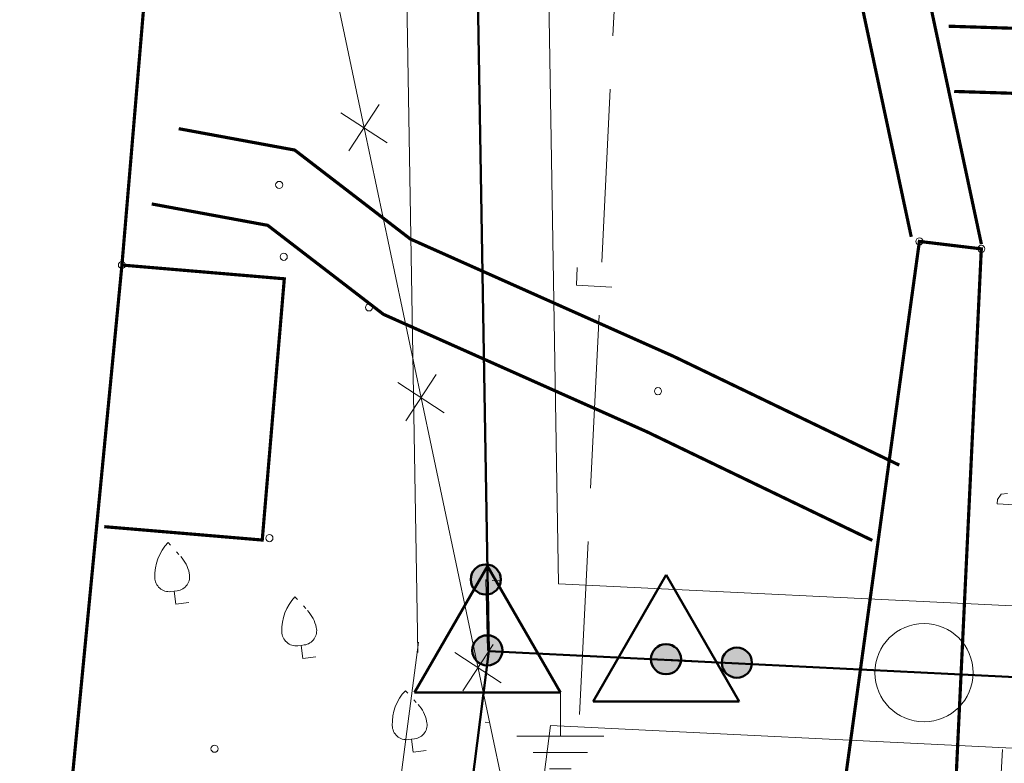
# Model space of a CAD drawing. Header units: millimetres. Extents: x 0 to 1188, y 0 to 841.
# Tile 25 of 76: x 118 to 174, y 688 to 730. Entities that reach past the tile are written whole.
import ezdxf

# ---------------------------------------------------------------- set-up
doc = ezdxf.new("R2010")
doc.units = ezdxf.units.MM
for name, pattern in [('K5LT32789', [0]), ('K5LT32797', [0]), ('K5LT32807', [2, 1, -1]), ('K5LT32809', [0]), ('K5LT32813', [0]), ('K5LT32815', [3.5, 2.5, -1]), ('K5LT32816', [3.2, 3, -0.2]), ('K5LT32817', [0.7, 0.2, -0.5]), ('K5LT32819', [0]), ('K5LT32824', [0]), ('K5LT32826', [1, 0.5, -0.5]), ('K5LT_BASIC', [0]), ('K5LT_THIN', [0]), ('K5LT_THIN_INCLUDED_TO_HATCHING', [0])]:
    doc.linetypes.add(name, pattern=pattern)
doc.layers.add('Системный слой', color=7, linetype='Continuous')
doc.styles.add('KDIMTEXTSTYLE', font='GOST_AU.SHX', dxfattribs={"width": 0.96, "oblique": 15, "height": 5})
doc.dimstyles.new('KDIMSTYLE (0.00)', dxfattribs={"dimtxt": 5, "dimasz": 1, "dimexe": 2, "dimexo": 0, "dimgap": 1, "dimtad": 1, "dimlfac": 500, "dimtxsty": 'KDIMTEXTSTYLE', "dimsah": 1, "dimcen": 0, "dimdle": 1, "dimadec": 0, "dimazin": 0, "dimtfac": 0.667, "dimtmove": 0, "dimatfit": 3, "dimfxl": 1, "dimtvp": 1, "dimtolj": 1, "dimtzin": 0, "dimarcsym": 0})

# ---------------------------------------------------------------- blocks, each defined once
blk = doc.blocks.new('U16')
at = {"layer": 'Системный слой', "color": 7, "linetype": 'K5LT32813', "lineweight": 18}
for p, q in [((134.206, 738.907), (137.417, 723.696)), ((138.267, 725.001), (136.566, 722.39)), ((136.111, 724.546), (138.723, 722.845)), ((137.417, 723.696), (140.628, 708.484)), ((141.478, 709.79), (139.777, 707.179)), ((139.322, 709.335), (141.933, 707.634)), ((140.628, 708.484), (147.049, 678.062)), ((144.689, 694.579), (142.988, 691.968)), ((142.533, 694.124), (145.144, 692.423))]:
    blk.add_line(p, q, dxfattribs=at)
blk = doc.blocks.new('U29')
at = {"layer": 'Системный слой', "color": 5, "linetype": 'K5LT32819', "lineweight": 18, "true_color": 0x0000ff}
for p, q in [((173.139, 702.743), (173.342, 703.05)), ((173.342, 703.05), (173.709, 703.081)), ((173.139, 702.743), (173.126, 702.497)), ((174.125, 702.446), (173.126, 702.497)), ((172.907, 678.764), (173.415, 688.65))]:
    blk.add_line(p, q, dxfattribs=at)
blk = doc.blocks.new('U34')
at = {"layer": 'Системный слой', "color": 1, "linetype": 'K5LT32809', "lineweight": 18, "true_color": 0xff0000}
for p, q in [((138.364, 819.336), (140.448, 694.124)), ((146.363, 819.469), (148.384, 698.001))]:
    blk.add_line(p, q, dxfattribs=at)
blk = doc.blocks.new('U37')
at = {"layer": 'Системный слой', "color": 1, "linetype": 'K5LT32809', "lineweight": 18, "true_color": 0xff0000}
for p, q in [((137.909, 674.885), (140.48, 694.705)), ((145.842, 673.856), (147.939, 690.014))]:
    blk.add_line(p, q, dxfattribs=at)
blk = doc.blocks.new('U38')
at = {"layer": 'Системный слой', "color": 1, "linetype": 'K5LT32809', "lineweight": 18, "true_color": 0xff0000}
for p, q in [((144.643, 698.185), (145.131, 698.161)), ((148.384, 698.001), (189.748, 695.97)), ((191.907, 695.864), (191.937, 695.862)), ((144.251, 690.195), (144.49, 690.183)), ((147.939, 690.014), (189.388, 687.978))]:
    blk.add_line(p, q, dxfattribs=at)
blk = doc.blocks.new('U145')
at = {"layer": 'Системный слой', "color": 7, "linetype": 'K5LT_BASIC', "lineweight": 50}
for p, q in [((144.37, 698.995), (140.252, 691.863)), ((148.487, 691.863), (144.37, 698.995)), ((140.252, 691.863), (148.487, 691.863))]:
    blk.add_line(p, q, dxfattribs=at)
blk = doc.blocks.new('U148')
at = {"layer": 'Системный слой'}
h = blk.add_hatch(color=7, dxfattribs=at)
h.paths.add_polyline_path([(144.284, 698.239), (143.898, 697.482), (143.945, 697.46), (143.994, 697.441), (144.043, 697.424), (144.094, 697.411), (144.145, 697.401), (144.196, 697.394), (144.249, 697.39), (144.301, 697.389), (144.353, 697.392), (144.405, 697.398), (144.456, 697.407), (144.507, 697.419), (144.557, 697.434), (144.605, 697.452), (144.653, 697.473), (144.699, 697.497), (144.744, 697.524), (144.787, 697.554), (144.828, 697.586), (144.867, 697.62), (144.904, 697.657), (144.939, 697.696), (144.971, 697.738), (145, 697.781), (145.027, 697.825), (145.051, 697.872), (145.072, 697.919), (145.09, 697.968), (145.105, 698.018), (145.117, 698.069), (145.126, 698.12), (145.132, 698.172), (145.134, 698.224), (145.134, 698.276), (145.13, 698.328), (145.123, 698.38), (145.113, 698.431), (145.099, 698.482), (145.083, 698.531), (145.063, 698.579), (145.041, 698.627), (145.016, 698.672), (144.988, 698.716), (144.957, 698.759), (144.924, 698.799), (144.889, 698.837), (144.851, 698.873), (144.811, 698.907), (144.769, 698.938), (144.725, 698.966), (144.68, 698.992), (144.674, 698.995)])
h.paths.add_polyline_path([(143.439, 698.15), (143.446, 698.099), (143.456, 698.048), (143.47, 697.997), (143.486, 697.948), (143.505, 697.899), (143.528, 697.852), (143.553, 697.806), (143.581, 697.762), (143.611, 697.72), (143.645, 697.68), (143.68, 697.642), (143.718, 697.606), (143.758, 697.572), (143.8, 697.541), (143.843, 697.513), (143.889, 697.487), (143.898, 697.482), (144.284, 698.239), (144.674, 698.995), (144.627, 699.017), (144.578, 699.037), (144.529, 699.053), (144.478, 699.067), (144.427, 699.077), (144.376, 699.084), (144.324, 699.088), (144.271, 699.089), (144.219, 699.087), (144.167, 699.081), (144.116, 699.072), (144.065, 699.061), (144.015, 699.046), (143.966, 699.028), (143.919, 699.007), (143.872, 698.983), (143.828, 698.956), (143.784, 698.927), (143.743, 698.895), (143.704, 698.86), (143.667, 698.824), (143.632, 698.785), (143.6, 698.744), (143.571, 698.701), (143.544, 698.656), (143.519, 698.61), (143.498, 698.562), (143.48, 698.513), (143.465, 698.463), (143.452, 698.413), (143.443, 698.361), (143.437, 698.31), (143.435, 698.258), (143.435, 698.205), (143.439, 698.153)])
at = {"layer": 'Системный слой', "color": 7, "linetype": 'K5LT_THIN', "lineweight": 18}
blk.add_line((144.37, 694.24), (144.284, 698.239), dxfattribs=at)
at = {"layer": 'Системный слой', "color": 7, "linetype": 'K5LT_BASIC', "lineweight": 50}
blk.add_circle((144.284, 698.239), 0.85, dxfattribs=at)
blk = doc.blocks.new('U147')
at = {"layer": 'Системный слой'}
blk.add_blockref('U148', (0, 0), dxfattribs=at)
blk = doc.blocks.new('U146')
at = {"layer": 'Системный слой'}
h = blk.add_hatch(color=7, dxfattribs=at)
h.paths.add_polyline_path([(144.37, 694.24), (143.553, 694.006), (143.569, 693.956), (143.587, 693.907), (143.609, 693.86), (143.634, 693.814), (143.662, 693.77), (143.692, 693.727), (143.725, 693.687), (143.76, 693.648), (143.797, 693.612), (143.837, 693.578), (143.878, 693.547), (143.922, 693.518), (143.967, 693.492), (144.014, 693.468), (144.062, 693.448), (144.111, 693.431), (144.161, 693.416), (144.212, 693.405), (144.263, 693.397), (144.315, 693.392), (144.367, 693.39), (144.42, 693.392), (144.471, 693.396), (144.523, 693.404), (144.574, 693.415), (144.624, 693.429), (144.673, 693.446), (144.722, 693.467), (144.768, 693.49), (144.814, 693.515), (144.857, 693.544), (144.899, 693.575), (144.939, 693.609), (144.976, 693.645), (145.012, 693.683), (145.045, 693.724), (145.075, 693.766), (145.103, 693.81), (145.128, 693.856), (145.15, 693.903), (145.169, 693.952), (145.185, 694.001), (145.198, 694.052), (145.208, 694.103), (145.215, 694.155), (145.219, 694.207), (145.219, 694.259), (145.217, 694.311), (145.211, 694.363), (145.202, 694.414), (145.189, 694.465), (145.187, 694.472)])
h.paths.add_polyline_path([(143.728, 694.797), (143.695, 694.757), (143.664, 694.714), (143.636, 694.67), (143.611, 694.625), (143.589, 694.577), (143.57, 694.529), (143.554, 694.479), (143.541, 694.429), (143.531, 694.378), (143.524, 694.326), (143.52, 694.274), (143.52, 694.222), (143.523, 694.17), (143.528, 694.118), (143.538, 694.066), (143.55, 694.016), (143.553, 694.006), (144.37, 694.24), (145.187, 694.472), (145.172, 694.522), (145.153, 694.57), (145.131, 694.618), (145.107, 694.664), (145.079, 694.708), (145.049, 694.751), (145.017, 694.791), (144.982, 694.83), (144.944, 694.866), (144.905, 694.901), (144.863, 694.932), (144.82, 694.961), (144.775, 694.987), (144.728, 695.011), (144.68, 695.031), (144.631, 695.049), (144.581, 695.063), (144.53, 695.075), (144.479, 695.083), (144.427, 695.088), (144.375, 695.09), (144.323, 695.089), (144.271, 695.084), (144.219, 695.077), (144.168, 695.066), (144.118, 695.052), (144.069, 695.035), (144.02, 695.015), (143.974, 694.992), (143.928, 694.967), (143.885, 694.938), (143.843, 694.907), (143.803, 694.874), (143.765, 694.838), (143.729, 694.799)])
at = {"layer": 'Системный слой', "color": 7, "linetype": 'K5LT_BASIC', "lineweight": 50}
blk.add_circle((144.37, 694.24), 0.85, dxfattribs=at)
at = {"layer": 'Системный слой'}
blk.add_blockref('U147', (0, 0), dxfattribs=at)
blk = doc.blocks.new('U144')
at = {"layer": 'Системный слой'}
for name in ['U145', 'U146']:
    blk.add_blockref(name, (0, 0), dxfattribs=at)
blk = doc.blocks.new('U293')
at = {"layer": 'Системный слой', "color": 7, "linetype": 'K5LT32817', "lineweight": 18}
blk.add_line((133.521, 697.263), (134.236, 696.483), dxfattribs=at)
at = {"layer": 'Системный слой', "color": 7, "linetype": 'K5LT32797', "lineweight": 18}
for p, q in [((133.862, 694.527), (133.682, 694.505)), ((133.862, 694.527), (134.043, 694.55)), ((133.862, 694.527), (133.954, 693.79)), ((133.954, 693.79), (134.696, 693.882))]:
    blk.add_line(p, q, dxfattribs=at)
for centre, radius, start, end in [((135.46, 695.413), 2.68, 136.3471, 182.48), ((132.761, 695.132), 2, 11.7304, 42.5033), ((133.583, 695.298), 0.8, 180.0833, 277.1052), ((133.944, 695.343), 0.8, 277.1052, 14.1271)]:
    blk.add_arc(centre, radius, start, end, dxfattribs=at)
blk = doc.blocks.new('U296')
at = {"layer": 'Системный слой', "color": 7, "linetype": 'K5LT32817', "lineweight": 18}
blk.add_line((139.748, 691.972), (140.463, 691.193), dxfattribs=at)
at = {"layer": 'Системный слой', "color": 7, "linetype": 'K5LT32797', "lineweight": 18}
for p, q in [((140.089, 689.236), (139.909, 689.214)), ((140.089, 689.236), (140.27, 689.259)), ((140.089, 689.236), (140.181, 688.499)), ((140.181, 688.499), (140.923, 688.592))]:
    blk.add_line(p, q, dxfattribs=at)
for centre, radius, start, end in [((141.687, 690.122), 2.68, 136.3471, 182.48), ((138.988, 689.841), 2, 11.7304, 42.5033), ((139.81, 690.008), 0.8, 180.0833, 277.1052), ((140.171, 690.053), 0.8, 277.1052, 14.1271)]:
    blk.add_arc(centre, radius, start, end, dxfattribs=at)
blk = doc.blocks.new('U297')
at = {"layer": 'Системный слой', "color": 7, "linetype": 'K5LT32817', "lineweight": 18}
blk.add_line((126.359, 700.314), (127.073, 699.534), dxfattribs=at)
at = {"layer": 'Системный слой', "color": 7, "linetype": 'K5LT32797', "lineweight": 18}
for p, q in [((126.7, 697.578), (126.519, 697.555)), ((126.7, 697.578), (126.88, 697.6)), ((126.7, 697.578), (126.792, 696.841)), ((126.792, 696.841), (127.534, 696.933))]:
    blk.add_line(p, q, dxfattribs=at)
for centre, radius, start, end in [((128.298, 698.464), 2.68, 136.3471, 182.48), ((125.599, 698.183), 2, 11.7304, 42.5033), ((126.781, 698.394), 0.8, 277.1052, 14.1271), ((126.42, 698.349), 0.8, 180.0833, 277.1052)]:
    blk.add_arc(centre, radius, start, end, dxfattribs=at)
blk = doc.blocks.new('U519')
at = {"layer": 'Системный слой', "color": 7, "linetype": 'K5LT_BASIC', "lineweight": 50}
for p, q in [((154.447, 698.5), (150.33, 691.368)), ((158.565, 691.368), (154.447, 698.5)), ((150.33, 691.368), (158.565, 691.368))]:
    blk.add_line(p, q, dxfattribs=at)
blk = doc.blocks.new('U522')
at = {"layer": 'Системный слой'}
h = blk.add_hatch(color=7, dxfattribs=at)
h.paths.add_polyline_path([(158.443, 693.549), (157.715, 693.988), (157.689, 693.942), (157.666, 693.895), (157.647, 693.847), (157.63, 693.798), (157.616, 693.747), (157.605, 693.696), (157.598, 693.645), (157.594, 693.593), (157.593, 693.54), (157.595, 693.488), (157.6, 693.437), (157.609, 693.385), (157.62, 693.334), (157.635, 693.284), (157.653, 693.235), (157.673, 693.187), (157.697, 693.141), (157.723, 693.096), (157.753, 693.053), (157.784, 693.011), (157.819, 692.972), (157.855, 692.935), (157.894, 692.9), (157.935, 692.867), (157.977, 692.838), (158.022, 692.81), (158.068, 692.786), (158.116, 692.764), (158.164, 692.746), (158.214, 692.73), (158.265, 692.718), (158.316, 692.708), (158.368, 692.702), (158.42, 692.699), (158.472, 692.7), (158.524, 692.703), (158.576, 692.709), (158.627, 692.719), (158.678, 692.732), (158.727, 692.748), (158.776, 692.767), (158.823, 692.789), (158.869, 692.814), (158.913, 692.841), (158.956, 692.871), (158.996, 692.904), (159.035, 692.939), (159.071, 692.977), (159.105, 693.016), (159.136, 693.058), (159.165, 693.101), (159.169, 693.108)])
h.paths.add_polyline_path([(158.413, 694.399), (158.361, 694.395), (158.31, 694.389), (158.258, 694.379), (158.208, 694.366), (158.158, 694.35), (158.11, 694.331), (158.062, 694.309), (158.016, 694.284), (157.972, 694.257), (157.93, 694.227), (157.889, 694.194), (157.85, 694.159), (157.814, 694.121), (157.78, 694.082), (157.749, 694.04), (157.72, 693.997), (157.715, 693.988), (158.443, 693.549), (159.169, 693.108), (159.195, 693.153), (159.218, 693.2), (159.238, 693.248), (159.255, 693.297), (159.268, 693.348), (159.279, 693.399), (159.287, 693.45), (159.291, 693.502), (159.293, 693.554), (159.291, 693.607), (159.286, 693.658), (159.277, 693.71), (159.266, 693.761), (159.251, 693.811), (159.234, 693.86), (159.213, 693.908), (159.19, 693.954), (159.163, 694), (159.134, 694.043), (159.103, 694.084), (159.069, 694.124), (159.032, 694.161), (158.994, 694.196), (158.953, 694.229), (158.91, 694.259), (158.866, 694.286), (158.82, 694.311), (158.773, 694.332), (158.724, 694.351), (158.674, 694.367), (158.624, 694.38), (158.572, 694.389), (158.521, 694.395), (158.468, 694.399), (158.416, 694.399)])
at = {"layer": 'Системный слой', "color": 7, "linetype": 'K5LT_THIN', "lineweight": 18}
blk.add_line((154.447, 693.745), (158.443, 693.549), dxfattribs=at)
at = {"layer": 'Системный слой', "color": 7, "linetype": 'K5LT_BASIC', "lineweight": 50}
blk.add_circle((158.443, 693.549), 0.85, dxfattribs=at)
blk = doc.blocks.new('U521')
at = {"layer": 'Системный слой'}
blk.add_blockref('U522', (0, 0), dxfattribs=at)
blk = doc.blocks.new('U520')
at = {"layer": 'Системный слой'}
h = blk.add_hatch(color=7, dxfattribs=at)
h.paths.add_polyline_path([(154.447, 693.745), (154.271, 694.577), (154.22, 694.564), (154.17, 694.549), (154.122, 694.53), (154.074, 694.509), (154.028, 694.485), (153.983, 694.457), (153.941, 694.428), (153.9, 694.395), (153.861, 694.36), (153.824, 694.323), (153.79, 694.284), (153.758, 694.243), (153.729, 694.2), (153.702, 694.155), (153.679, 694.108), (153.658, 694.06), (153.64, 694.011), (153.625, 693.961), (153.614, 693.911), (153.605, 693.859), (153.6, 693.807), (153.597, 693.755), (153.598, 693.703), (153.603, 693.651), (153.61, 693.599), (153.621, 693.548), (153.634, 693.498), (153.651, 693.449), (153.671, 693.4), (153.693, 693.353), (153.719, 693.308), (153.747, 693.264), (153.778, 693.222), (153.811, 693.182), (153.847, 693.144), (153.885, 693.108), (153.925, 693.075), (153.967, 693.044), (154.011, 693.016), (154.056, 692.99), (154.103, 692.968), (154.152, 692.948), (154.201, 692.932), (154.252, 692.918), (154.303, 692.908), (154.354, 692.9), (154.406, 692.896), (154.458, 692.895), (154.511, 692.898), (154.562, 692.903), (154.614, 692.912), (154.621, 692.913)])
h.paths.add_polyline_path([(155.048, 694.347), (155.01, 694.382), (154.97, 694.416), (154.928, 694.446), (154.884, 694.475), (154.839, 694.5), (154.792, 694.522), (154.743, 694.542), (154.694, 694.559), (154.643, 694.572), (154.592, 694.583), (154.541, 694.59), (154.489, 694.594), (154.437, 694.595), (154.384, 694.593), (154.333, 694.587), (154.281, 694.579), (154.271, 694.577), (154.447, 693.745), (154.621, 692.913), (154.672, 692.925), (154.722, 692.941), (154.77, 692.959), (154.818, 692.98), (154.864, 693.004), (154.909, 693.031), (154.952, 693.061), (154.993, 693.093), (155.032, 693.128), (155.068, 693.165), (155.103, 693.204), (155.135, 693.245), (155.164, 693.288), (155.191, 693.333), (155.215, 693.38), (155.236, 693.427), (155.254, 693.476), (155.269, 693.526), (155.281, 693.577), (155.289, 693.628), (155.295, 693.68), (155.297, 693.732), (155.297, 693.784), (155.293, 693.836), (155.285, 693.888), (155.275, 693.939), (155.262, 693.99), (155.245, 694.039), (155.226, 694.087), (155.203, 694.134), (155.178, 694.18), (155.15, 694.224), (155.119, 694.266), (155.086, 694.306), (155.05, 694.344)])
at = {"layer": 'Системный слой', "color": 7, "linetype": 'K5LT_BASIC', "lineweight": 50}
blk.add_circle((154.447, 693.745), 0.85, dxfattribs=at)
at = {"layer": 'Системный слой'}
blk.add_blockref('U521', (0, 0), dxfattribs=at)
blk = doc.blocks.new('U518')
at = {"layer": 'Системный слой'}
for name in ['U519', 'U520']:
    blk.add_blockref(name, (0, 0), dxfattribs=at)
blk = doc.blocks.new('U531')
at = {"layer": 'Системный слой', "color": 7, "linetype": 'K5LT_THIN', "lineweight": 18}
for p, q in [((148.487, 691.863), (148.487, 689.41)), ((148.487, 689.41), (146.034, 689.41)), ((148.487, 689.41), (150.941, 689.41)), ((148.487, 688.49), (146.954, 688.49)), ((148.487, 688.49), (150.021, 688.49)), ((148.487, 687.57), (147.874, 687.57)), ((148.487, 687.57), (149.101, 687.57))]:
    blk.add_line(p, q, dxfattribs=at)
blk = doc.blocks.new('U556')
at = {"layer": 'Системный слой', "color": 11, "linetype": 'K5LT32824', "lineweight": 18, "true_color": 0xff8040}
for p, q in [((151.451, 728.877), (151.931, 738.63)), ((150.823, 716.128), (151.303, 725.88)), ((149.39, 714.817), (149.439, 715.816)), ((151.388, 714.719), (149.39, 714.817)), ((150.195, 703.378), (150.676, 713.131)), ((149.568, 690.629), (150.048, 700.382))]:
    blk.add_line(p, q, dxfattribs=at)
blk = doc.blocks.new('KDIMARROW_03')
at = {"layer": 'Системный слой', "color": 0, "linetype": 'K5LT_THIN', "lineweight": 18}
for p, q in [((-1.061, -1.061), (1.061, 1.061)), ((0, 0), (-1, 0)), ((0, 0), (2, 0))]:
    blk.add_line(p, q, dxfattribs=at)

msp = doc.modelspace()

# ---------------------------------------------------------------- linework, layer by layer
at = {"layer": 'Системный слой', "color": 7, "linetype": 'K5LT_BASIC', "lineweight": 50}
for p, q in [((142.363817, 819.402692), (144.44713, 694.190051)), ((141.927312, 674.199471), (144.44713, 694.190051)), ((144.44713, 694.190051), (193.547474, 691.778416))]:
    msp.add_line(p, q, dxfattribs=at)
at = {"layer": 'Системный слой', "color": 7, "linetype": 'K5LT32789', "const_width": 0.18}
msp.add_lwpolyline([(168.276883, 717.547839), (162.866495, 742.901481), (169.22042, 827.875036)], dxfattribs=at)
at = {"layer": 'Системный слой', "color": 7, "linetype": 'K5LT32815', "const_width": 0.18}
msp.add_lwpolyline([(172.234254, 717.134135), (166.960021, 741.849737), (173.392591, 827.875036)], dxfattribs=at)
at = {"layer": 'Системный слой', "color": 8, "linetype": 'K5LT32816', "true_color": 0x808080, "const_width": 0.18}
for points in [[(131.908236, 826.019424), (128.036468, 766.543773), (123.760588, 715.958429), (121.440321, 691.99741)], [(121.440321, 691.99741), (120.232269, 679.522054), (81.996072, 677.717659)]]:
    msp.add_lwpolyline(points, dxfattribs=at)
at = {"layer": 'Системный слой', "color": 7, "linetype": 'K5LT32826', "const_width": 0.18}
for points in [[(205.469749, 728.308202), (170.385596, 729.418211)], [(205.35391, 724.646848), (170.698186, 725.743302)], [(167.603575, 704.68279), (154.866932, 710.815598), (140.030209, 717.424936), (133.505229, 722.438602), (126.962719, 723.644357)], [(166.082036, 700.440423), (153.345393, 706.573231), (138.50867, 713.182569), (131.98369, 718.196235), (125.441179, 719.40199)], [(123.760588, 715.958429), (132.918317, 715.184344), (131.6738, 700.46121), (122.762535, 701.214462)]]:
    msp.add_lwpolyline(points, dxfattribs=at)
at = {"layer": 'Системный слой', "color": 7, "linetype": 'K5LT32807', "const_width": 0.18}
msp.add_lwpolyline([(118.309675, 644.094339), (151.428306, 642.992355), (155.86303, 645.312642), (158.195074, 648.51576), (161.411749, 664.151705), (168.737287, 717.289869), (172.22996, 716.870662), (169.619677, 662.155624), (169.800181, 649.000933), (173.146632, 644.449117), (178.891879, 640.981915), (196.883589, 640.193273), (548.047728, 629.315608), (569.876424, 628.639442)], dxfattribs=at)
at = {"layer": 'Системный слой', "color": 7, "linetype": 'K5LT32797', "lineweight": 18}
for centre in [(132.63014, 720.474191), (168.737287, 717.289869), (172.22996, 716.870662), (132.887225, 716.422879), (123.760588, 715.958429), (137.69308, 713.569408), (153.991843, 708.851187), (132.080222, 700.567301), (128.982684, 688.697009)]:
    msp.add_circle(centre, 0.2, dxfattribs=at)
at = {"layer": 'Системный слой', "color": 7, "linetype": 'K5LT_THIN_INCLUDED_TO_HATCHING', "lineweight": 18}
msp.add_circle((168.997302, 692.984233), 2.767737, dxfattribs=at)

# ---------------------------------------------------------------- block references
at = {"layer": 'Системный слой'}
for name in ['U16', 'U556', 'U34', 'U29', 'U297', 'U144', 'U38', 'U518', 'U293', 'U37', 'U296', 'U531']:
    msp.add_blockref(name, (0, 0), dxfattribs=at)

# ---------------------------------------------------------------- dimensions: what is measured, and where the dimension line sits
at = {"layer": 'Системный слой', "color": 7}
msp.add_angular_dim_2l(base=(142.68324, 826.476342), line1=((142.363817, 819.402692), (142.831338, 827.875036)), line2=((142.363817, 819.402692), (144.44713, 694.190051)), location=(137.000031, 824.025284), dimstyle='KDIMSTYLE (0.00)', override={"dimpost": '\\H2.0;\\W0.965;\\Q0;<>', "dimblk1": 'KDIMARROW_03', "dimblk2": 'KDIMARROW_03', "dimclrt": 7, "dimtolj": 1}, dxfattribs=at).render()

doc.saveas('drawing.dxf')
